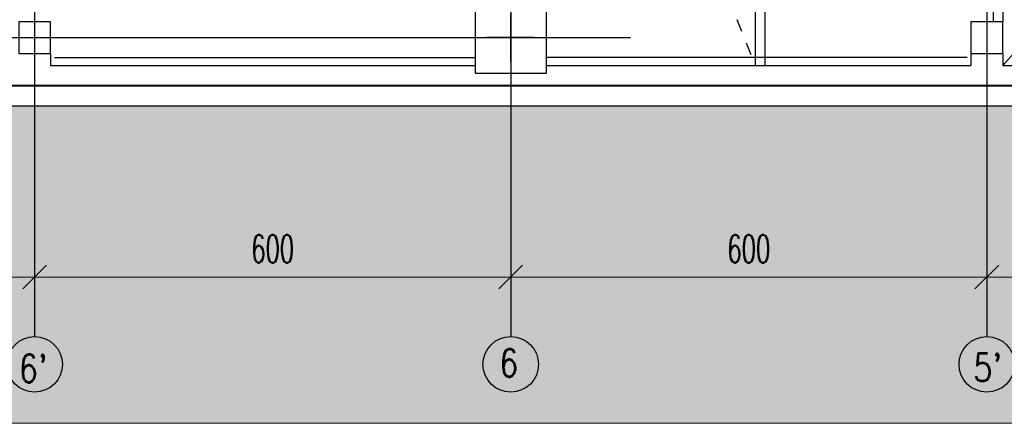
# Model space of a CAD drawing. Header units: centimetres. Extents: x -156440 to 298236, y -263599 to 81430.
# Tile 16 of 170: x 145836 to 158244, y -174092 to -169007. Entities that reach past the tile are written whole.
import ezdxf

# ---------------------------------------------------------------- set-up
doc = ezdxf.new("R2010")
doc.units = ezdxf.units.CM
doc.header["$LTSCALE"] = 50
doc.header["$PDMODE"] = 35
doc.header["$PDSIZE"] = 0.1
for name, pattern in [('Kondygnacja -2$0$HIDDEN2', [4.7625, 3.175, -1.5875]), ('Kondygnacja -2$0$PHANTOM2', [31.75, 15.875, -3.175, 3.175, -3.175, 3.175, -3.175]), ('Osie rzutów$0$DASHDOT2', [12.7, 6.35, -3.175, 0, -3.175])]:
    doc.linetypes.add(name, pattern=pattern)
doc.layers.get('0').update_dxf_attribs({"color": 8})
doc.layers.get('DEFPOINTS').update_dxf_attribs({"color": 8})
for name, color, linetype, lineweight in [('Kondygnacja -2$0$_SP KORYTA', 8, 'Continuous', 25), ('Kondygnacja -2$0$RYSUNKOWE_NIEDRUK', 8, 'Continuous', 9), ('Legenda rzuty$0$ARCH_INFO_WYMIARY', 8, 'Continuous', 9), ('Osie rzutów$0$ARCH_INFO_WYMIARY', 8, 'Continuous', 9)]:
    doc.layers.add(name, color=color, linetype=linetype, lineweight=lineweight)
for name, color, linetype in [('Kondygnacja -2$0$ARCH_GRUNT', 8, 'Continuous'), ('Kondygnacja -2$0$ARCH_KONSTR_POWYŻEJ RZUTU_IST', 8, 'Kondygnacja -2$0$HIDDEN2'), ('Kondygnacja -2$0$ARCH_MUROWANE_IST', 9, 'Continuous'), ('Kondygnacja -2$0$ARCH_ODWODNIENIE_IST', 8, 'Kondygnacja -2$0$PHANTOM2'), ('Kondygnacja -2$0$ARCH_ŻELBET_IST', 9, 'Continuous'), ('Osie rzutów$0$ARCH_INFO_OSIE_IST', 8, 'Osie rzutów$0$DASHDOT2'), ('Osie rzutów$0$ARCH_INFO_OSIE_OPISY_IST', 8, 'Continuous')]:
    doc.layers.add(name, color=color, linetype=linetype)
doc.styles.add('Legenda rzuty$0$wymiary_cuprum', font='Romans.shx', dxfattribs={"width": 0.6})
doc.styles.add('Osie rzutów$0$ROMANS-250-CM', font='romans.shx', dxfattribs={"width": 0.8, "height": 50})
doc.styles.add('Osie rzutów$0$wymiary_cuprum', font='Romans.shx', dxfattribs={"width": 0.6})
doc.dimstyles.new('Osie rzutów$0$ARCH_ CT', dxfattribs={"dimtxt": 20, "dimasz": 20, "dimexe": 12, "dimexo": 20, "dimgap": 5, "dimtad": 1, "dimdec": 1, "dimrnd": 0.5, "dimzin": 9, "dimdsep": 46, "dimtxsty": 'Osie rzutów$0$wymiary_cuprum', "dimblk": 'Osie rzutów$0$_Oblique', "dimcen": 8, "dimdle": 12, "dimclrd": 256, "dimclre": 256, "dimclrt": 55, "dimadec": 1, "dimazin": 0, "dimtfac": 1, "dimtdec": 1, "dimtmove": 1, "dimatfit": 2, "dimldrblk": 'Osie rzutów$0$_Dot', "dimfxl": 0, "dimtolj": 1, "dimtzin": 0, "dimlwd": -1, "dimlwe": -1, "dimarcsym": 0})

# ---------------------------------------------------------------- blocks, each defined once
blk = doc.blocks.new('Osie rzutów$0$_Oblique')
at = {"color": 0, "linetype": 'ByBlock', "lineweight": -2}
blk.add_line((-0.5, -0.5), (0.5, 0.5), dxfattribs=at)
blk = doc.blocks.new('*D86')
at = {"layer": 'DEFPOINTS', "color": 0}
for p in [(8060, 4732.2), (8660, 4732.2), (8660, 4698.3)]:
    blk.add_point(p, dxfattribs=at)
at = {"layer": 'Osie rzutów$0$ARCH_INFO_WYMIARY'}
for p, q in [((8060, 4717.2), (8060, 4690.3)), ((8660, 4717.2), (8660, 4690.3)), ((8052, 4698.3), (8668, 4698.3))]:
    blk.add_line(p, q, dxfattribs=at)
at = {"layer": 'Osie rzutów$0$ARCH_INFO_WYMIARY', "xscale": 30, "yscale": 30, "zscale": 30, "rotation": 180}
blk.add_blockref('Osie rzutów$0$_Oblique', (8060, 4698.3), dxfattribs=at)
at = {"layer": 'Osie rzutów$0$ARCH_INFO_WYMIARY', "xscale": 30, "yscale": 30, "zscale": 30}
blk.add_blockref('Osie rzutów$0$_Oblique', (8660, 4698.3), dxfattribs=at)
at = {"layer": 'Osie rzutów$0$ARCH_INFO_WYMIARY', "color": 55, "insert": (8360, 4733.8), "char_height": 35, "attachment_point": 5, "style": 'Osie rzutów$0$wymiary_cuprum'}
blk.add_mtext('\\A1;600', dxfattribs=at)
blk = doc.blocks.new('Osie rzutów$0$_Dot')
at = {"color": 0, "linetype": 'ByBlock', "lineweight": -2}
blk.add_line((-0.5, 0), (-1, 0), dxfattribs=at)
at = {"color": 0, "linetype": 'ByBlock', "const_width": 0.5}
blk.add_lwpolyline([(-0.25, 0, 1), (0.25, 0, 1)], format="xyb", close=True, dxfattribs=at)
blk = doc.blocks.new('*D87')
at = {"layer": 'DEFPOINTS', "color": 0}
for p in [(7460, 4732.2), (8060, 4732.2), (8060, 4698.3)]:
    blk.add_point(p, dxfattribs=at)
at = {"layer": 'Osie rzutów$0$ARCH_INFO_WYMIARY'}
for p, q in [((7460, 4717.2), (7460, 4690.3)), ((8060, 4717.2), (8060, 4690.3)), ((7452, 4698.3), (8068, 4698.3))]:
    blk.add_line(p, q, dxfattribs=at)
at = {"layer": 'Osie rzutów$0$ARCH_INFO_WYMIARY', "xscale": 30, "yscale": 30, "zscale": 30, "rotation": 180}
blk.add_blockref('Osie rzutów$0$_Oblique', (7460, 4698.3), dxfattribs=at)
at = {"layer": 'Osie rzutów$0$ARCH_INFO_WYMIARY', "xscale": 30, "yscale": 30, "zscale": 30}
blk.add_blockref('Osie rzutów$0$_Oblique', (8060, 4698.3), dxfattribs=at)
at = {"layer": 'Osie rzutów$0$ARCH_INFO_WYMIARY', "color": 55, "insert": (7760, 4733.8), "char_height": 35, "attachment_point": 5, "style": 'Osie rzutów$0$wymiary_cuprum'}
blk.add_mtext('\\A1;600', dxfattribs=at)
blk = doc.blocks.new('*D88')
at = {"layer": 'DEFPOINTS', "color": 0}
for p in [(6860, 4732.2), (7460, 4732.2), (7460, 4698.3)]:
    blk.add_point(p, dxfattribs=at)
at = {"layer": 'Osie rzutów$0$ARCH_INFO_WYMIARY'}
for p, q in [((6860, 4717.2), (6860, 4690.3)), ((7460, 4717.2), (7460, 4690.3)), ((6852, 4698.3), (7468, 4698.3))]:
    blk.add_line(p, q, dxfattribs=at)
at = {"layer": 'Osie rzutów$0$ARCH_INFO_WYMIARY', "xscale": 30, "yscale": 30, "zscale": 30, "rotation": 180}
blk.add_blockref('Osie rzutów$0$_Oblique', (6860, 4698.3), dxfattribs=at)
at = {"layer": 'Osie rzutów$0$ARCH_INFO_WYMIARY', "xscale": 30, "yscale": 30, "zscale": 30}
blk.add_blockref('Osie rzutów$0$_Oblique', (7460, 4698.3), dxfattribs=at)
at = {"layer": 'Osie rzutów$0$ARCH_INFO_WYMIARY', "color": 55, "insert": (7160, 4733.8), "char_height": 35, "attachment_point": 5, "style": 'Osie rzutów$0$wymiary_cuprum'}
blk.add_mtext('\\A1;600', dxfattribs=at)
blk = doc.blocks.new('*D89')
at = {"layer": 'DEFPOINTS', "color": 0}
for p in [(6260, 4732.2), (6860, 4732.2), (6860, 4698.3)]:
    blk.add_point(p, dxfattribs=at)
at = {"layer": 'Osie rzutów$0$ARCH_INFO_WYMIARY'}
for p, q in [((6260, 4717.2), (6260, 4690.3)), ((6860, 4717.2), (6860, 4690.3)), ((6252, 4698.3), (6868, 4698.3))]:
    blk.add_line(p, q, dxfattribs=at)
at = {"layer": 'Osie rzutów$0$ARCH_INFO_WYMIARY', "xscale": 30, "yscale": 30, "zscale": 30, "rotation": 180}
blk.add_blockref('Osie rzutów$0$_Oblique', (6260, 4698.3), dxfattribs=at)
at = {"layer": 'Osie rzutów$0$ARCH_INFO_WYMIARY', "xscale": 30, "yscale": 30, "zscale": 30}
blk.add_blockref('Osie rzutów$0$_Oblique', (6860, 4698.3), dxfattribs=at)
at = {"layer": 'Osie rzutów$0$ARCH_INFO_WYMIARY', "color": 55, "insert": (6560, 4733.8), "char_height": 35, "attachment_point": 5, "style": 'Osie rzutów$0$wymiary_cuprum'}
blk.add_mtext('\\A1;600', dxfattribs=at)
blk = doc.blocks.new('Legenda rzuty_1')
at = {"layer": 'Legenda rzuty$0$ARCH_INFO_WYMIARY', "color": 55, "insert": (6956.9, 4645.8), "char_height": 20, "attachment_point": 1, "style": 'Legenda rzuty$0$wymiary_cuprum'}
blk.add_mtext('\\A1;', dxfattribs=at)
blk = doc.blocks.new('Kondygnacja -2$0$konstukcja stropu -2')
at = {"layer": 'Kondygnacja -2$0$ARCH_KONSTR_POWYŻEJ RZUTU_IST', "ltscale": 10}
for p, q in [((6885, 4975), (7415, 4975)), ((8035, 4975), (7505, 4975))]:
    blk.add_line(p, q, dxfattribs=at)
blk = doc.blocks.new('Osie rzutów')
at = {"layer": 'Osie rzutów$0$ARCH_INFO_OSIE_IST', "ltscale": 10}
for p, q in [((6860, 12510), (6860, 4623.26)), ((7460, 12510), (7460, 4623.26)), ((8060, 12510), (8060, 4623.26)), ((7460, 4970), (7460, 5030)), ((4436.04, 5000), (15156.54, 5000)), ((7490, 5000), (7430, 5000))]:
    blk.add_line(p, q, dxfattribs=at)
at = {"layer": 'Osie rzutów$0$ARCH_INFO_OSIE_OPISY_IST'}
for centre in [(6860, 4588.26), (7460, 4588.26), (8060, 4588.26)]:
    blk.add_circle(centre, 35, dxfattribs=at)
at = {"layer": 'Osie rzutów$0$ARCH_INFO_OSIE_OPISY_IST', "style": 'Osie rzutów$0$ROMANS-250-CM', "width": 0.8}
for s, p in [('6', (7445.58, 4572.56)), ("5'", (8043.01, 4566.88)), ("6'", (6840.13, 4565.52))]:
    blk.add_text(s, height=35, dxfattribs=at).set_placement(p)
at = {"layer": 'Osie rzutów$0$ARCH_INFO_WYMIARY'}
for base, p1, p2, picture, middle in [((6860, 4698.26), (6260, 4732.19), (6860, 4732.19), '*D89', (6560, 4733.76)), ((7460, 4698.26), (6860, 4732.19), (7460, 4732.19), '*D88', (7160, 4733.76)), ((8060, 4698.26), (7460, 4732.19), (8060, 4732.19), '*D87', (7760, 4733.76)), ((8660, 4698.26), (8060, 4732.19), (8660, 4732.19), '*D86', (8360, 4733.76))]:
    dim = blk.add_linear_dim(base=base, p1=p1, p2=p2, dimstyle='Osie rzutów$0$ARCH_ CT', override={"dimtxt": 35, "dimasz": 30, "dimexe": 8, "dimexo": 15, "dimgap": 18, "dimdle": 8}, dxfattribs=at)
    dim.commit()
    dim.dimension.update_dxf_attribs({"geometry": picture, "text_midpoint": middle})

msp = doc.modelspace()

# ---------------------------------------------------------------- hatches: boundary and pattern name
at = {"layer": 'Kondygnacja -2$0$ARCH_GRUNT', "linetype": 'Continuous', "lineweight": 5}
h = msp.add_hatch(dxfattribs=at)
h.set_pattern_fill('EARTH', color=256, scale=150.000081, angle=45, style=0)
h.set_pattern_definition([(45, (77424.2, -219231.8), (-1e-09, 1347.039), [952.501, -952.501]), (45, (77171.7, -218979.2), (-1e-09, 1347.039), [952.501, -952.501]), (45, (76919.1, -218726.6), (-1e-09, 1347.039), [952.501, -952.501]), (135, (76919.1, -218558.25), (-1347.039, -1e-09), [952.501, -952.501]), (135, (77171.7, -218305.7), (-1347.039, -1e-09), [952.501, -952.501]), (135, (77424.2, -218053.1), (-1347.039, -1e-09), [952.501, -952.501])])
h.paths.add_polyline_path([(212884.241, -145231.769), (212884.241, -170091.769), (126714.241, -170091.769), (126714.241, -162416.769), (124204.241, -162416.769), (124204.241, -158046.769), (126714.241, -158046.769), (126714.241, -145411.769), (124194.241, -145411.769), (124194.241, -139051.769), (126714.241, -139051.769), (126714.241, -120371.769), (126974.241, -120371.769), (126974.241, -120331.769), (123340.682, -120331.769), (104210.686, -114846.331), (92327.304, -139115.894), (85328.346, -135672.845), (88440.332, -129346.864), (81118.345, -125744.905), (84534.909, -118799.785), (97303.521, -125081.142), (97363.112, -124960.006), (104094.752, -111276.07), (123872.677, -116947.299), (125577.831, -117931.769), (126814.241, -117931.769), (126814.241, -111935.99), (122814.241, -111935.99), (122814.241, -112482.599), (111546.999, -109251.769), (100611.443, -109251.769), (95479.978, -119726.267), (82711.366, -113444.91), (75763.47, -127568.448), (83085.457, -131170.407), (79973.47, -137496.388), (94157.494, -144474.039), (106329.469, -119615.08), (122714.241, -124313.338), (122714.241, -135051.769), (120194.241, -135051.769), (120194.241, -149411.769), (122714.241, -149411.769), (122714.241, -154046.769), (120204.241, -154046.769), (120204.241, -166416.769), (122714.241, -166416.769), (122714.241, -174091.769), (216884.241, -174091.769), (216884.241, -145231.769)])

# ---------------------------------------------------------------- linework, layer by layer
at = {"layer": 'Kondygnacja -2$0$ARCH_MUROWANE_IST', "ltscale": 4}
for p, q in [((155104.241, -164781.769, -3480), (155104.241, -169581.769, -3480)), ((158224.241, -165081.769, -3480), (158224.241, -169031.769, -3480)), ((155224.241, -166071.769, -3480), (155224.241, -169581.769, -3480)), ((158104.241, -166071.769, -3480), (158104.241, -169031.769, -3480)), ((126964.241, -169841.769, -3480), (212634.241, -169841.769, -3480)), ((126714.241, -170091.769, -3480), (212884.241, -170091.769, -3480))]:
    msp.add_line(p, q, dxfattribs=at)
at = {"layer": 'Kondygnacja -2$0$ARCH_ODWODNIENIE_IST'}
for p, q in [((153939.241, -166641.769, -3480), (155104.241, -169581.769, -3480)), ((158224.241, -169581.769, -3480), (160849.241, -166641.769, -3480))]:
    msp.add_line(p, q, dxfattribs=at)
at = {"layer": 'Kondygnacja -2$0$ARCH_ŻELBET_IST', "ltscale": 4}
for p, q in [((146224.241, -169431.769, -3480), (146224.241, -169581.769, -3480)), ((157824.241, -169431.769, -3480), (157824.241, -169581.769, -3480)), ((158224.241, -169431.769, -3480), (158224.241, -169581.769, -3480)), ((146224.241, -169581.769, -3480), (151574.241, -169581.769, -3480)), ((152474.241, -169581.769, -3480), (155104.241, -169581.769, -3480)), ((155104.241, -169581.769, -3480), (157824.241, -169581.769, -3480)), ((158224.241, -169581.769, -3480), (163574.241, -169581.769, -3480)), ((126974.241, -169831.769, -3480), (212624.241, -169831.769, -3480))]:
    msp.add_line(p, q, dxfattribs=at)
at = {"layer": 'Kondygnacja -2$0$ARCH_ŻELBET_IST', "ltscale": 4, "elevation": -3480}
for points in [[(151574.241, -169681.769), (152474.241, -169681.769), (152474.241, -168781.769), (151574.241, -168781.769)], [(145824.241, -169431.769), (146224.241, -169431.769), (146224.241, -169031.769), (145824.241, -169031.769)], [(157824.241, -169431.769), (158224.241, -169431.769), (158224.241, -169031.769), (157824.241, -169031.769)]]:
    msp.add_lwpolyline(points, close=True, dxfattribs=at)
at = {"layer": 'Kondygnacja -2$0$RYSUNKOWE_NIEDRUK', "linetype": 'Continuous', "lineweight": 5, "elevation": -3480}
for points in [[(212884.241, -170091.769), (126714.241, -170091.769), (126714.241, -162416.769), (124204.241, -162416.769), (124204.241, -158046.769), (126714.241, -158046.769), (126714.241, -145411.769), (124194.241, -145411.769), (124194.241, -139051.769), (126714.241, -139051.769), (126714.241, -120371.769), (126974.241, -120371.769), (126974.241, -120331.769), (123340.682, -120331.769), (104210.686, -114846.331)], [(106329.469, -119615.08), (122714.241, -124313.338), (122714.241, -135051.769), (120194.241, -135051.769), (120194.241, -149411.769), (122714.241, -149411.769), (122714.241, -154046.769), (120204.241, -154046.769), (120204.241, -166416.769), (122714.241, -166416.769), (122714.241, -174091.769), (216884.241, -174091.769)]]:
    msp.add_lwpolyline(points, dxfattribs=at)

# ---------------------------------------------------------------- block references
at = {"xscale": 10, "yscale": 10, "zscale": 10}
msp.add_blockref('Legenda rzuty_1', (77424.241, -219231.769), dxfattribs=at)
at = {"layer": 'Kondygnacja -2$0$_SP KORYTA', "xscale": 10, "yscale": 10, "zscale": 10}
msp.add_blockref('Kondygnacja -2$0$konstukcja stropu -2', (77424.241, -219231.769, -3480), dxfattribs=at)
at = {"layer": 'Osie rzutów$0$ARCH_INFO_OSIE_IST', "xscale": 10, "yscale": 10, "zscale": 10}
msp.add_blockref('Osie rzutów', (77424.241, -219231.769), dxfattribs=at)

doc.saveas('drawing.dxf')
